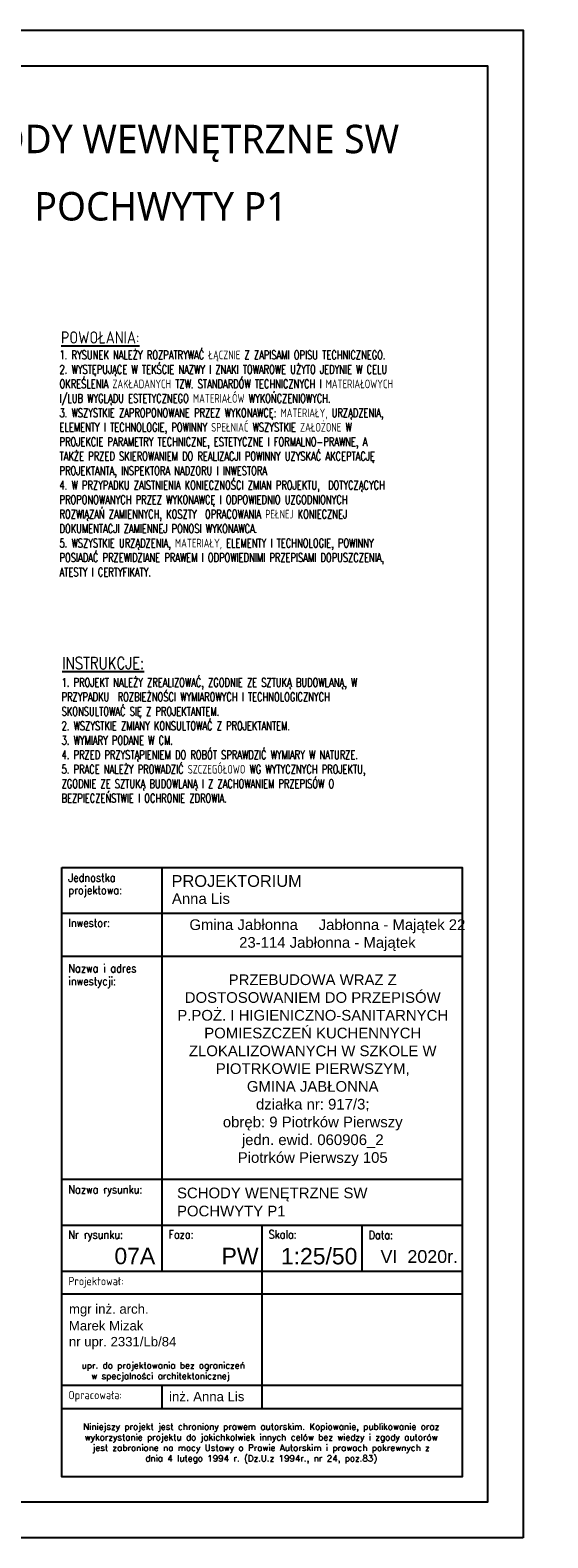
# Model space of a CAD drawing. Header units: millimetres. Extents: x 31969 to 285678, y -69766 to -1123.
# Tile 59 of 176: x 141822 to 142331, y -17558 to -16073. Entities that reach past the tile are written whole.
import ezdxf

# ---------------------------------------------------------------- set-up
doc = ezdxf.new("R2010")
doc.units = ezdxf.units.MM
doc.linetypes.add('ACAD_ISO02W100', pattern=[15, 12, -3])
for name, color, linetype in [('a-opis 1', 3, 'Continuous'), ('a-opis 2', 1, 'Continuous'), ('a-ramka', 7, 'Continuous')]:
    doc.layers.add(name, color=color, linetype=linetype)
doc.styles.add('IREK', font='simplex.shx', dxfattribs={"width": 0.8})
doc.styles.add('MAREK', font='simplex.shx')
doc.styles.add('PRZEKRÓJ2', font='l_10646.ttf')
doc.styles.add('RS01507', font='romans.shx', dxfattribs={"width": 0.7, "height": 0.15})
doc.styles.add('TABELA2', font='arial.ttf', dxfattribs={"height": 10})

msp = doc.modelspace()

# ---------------------------------------------------------------- linework, layer by layer
at = {"layer": 'a-opis 1', "ltscale": 0.5}
for p, q in [((141951.1, -16897.65, -38205), (141951.1, -17295.04, -38205)), ((141852.57, -16942.47, -38205), (142246.66, -16942.47, -38205)), ((141852.57, -16985.03, -38205), (142246.66, -16985.03, -38205)), ((142148.14, -16985.03, -38205), (142246.66, -16985.03, -38205)), ((141852.57, -17204.74, -38205), (142246.66, -17204.74, -38205)), ((141852.57, -17249.89, -38205), (142246.66, -17249.89, -38205)), ((142049.62, -17249.89, -38205), (142049.62, -17295.04, -38205)), ((142049.62, -17249.89, -38205), (142049.62, -17430.15, -38205)), ((142148.14, -17249.89, -38205), (142148.14, -17295.04, -38205)), ((141852.57, -17295.04, -38205), (142246.66, -17295.04, -38205)), ((141852.57, -17295.04, -38205), (142246.66, -17295.04, -38205)), ((141852.57, -17317.61, -38205), (142246.66, -17317.61, -38205)), ((141852.57, -17317.61, -38205), (142246.66, -17317.61, -38205)), ((141852.57, -17317.61, -38205), (142246.66, -17317.61, -38205)), ((141852.57, -17317.61, -38205), (142246.66, -17317.61, -38205)), ((141852.57, -17407.58, -38205), (142246.66, -17407.58, -38205)), ((141951.1, -17407.58, -38205), (141951.1, -17430.15, -38205)), ((141852.57, -17430.47, -38205), (142246.66, -17430.47, -38205)), ((141852.57, -17430.47, -38205), (142246.66, -17430.47, -38205))]:
    msp.add_line(p, q, dxfattribs=at)
at = {"layer": 'a-opis 2', "ltscale": 2, "elevation": -38205}
msp.add_lwpolyline([(141852.57, -16897.65), (142246.66, -16897.65), (142246.66, -17497.87), (141852.57, -17497.87)], close=True, dxfattribs=at)
msp.add_lwpolyline([(141852.57, -16897.65), (142246.66, -16897.65), (142246.66, -17497.87), (141852.57, -17497.87)], close=True, dxfattribs=at)
at = {"layer": 'a-ramka', "ltscale": 0.5, "elevation": -38205}
for points in [[(142306.66, -17557.87), (140206.66, -17557.87), (140206.66, -16072.87), (142306.66, -16072.87)], [(140331.66, -16107.87), (142271.66, -16107.87), (142271.66, -17522.87), (140331.66, -17522.87)]]:
    msp.add_lwpolyline(points, close=True, dxfattribs=at)

# ---------------------------------------------------------------- texts
at = {"layer": 'a-opis 1', "ltscale": 0.5, "style": 'IREK', "width": 0.85}
for s, height, p in [('Jednostka ', 8.165, (141859.18, -16911.71, -38205)), ('projektowa:', 8.1648, (141859.18, -16923.99, -38205)), ('Inwestor:', 8.165, (141859.18, -16956.19, -38205)), ('Nazwa i adres', 8.1648, (141859.18, -17001.01, -38205)), ('inwestycji:', 8.1648, (141859.18, -17013.63, -38205)), ('Nazwa rysunku:', 8.1648, (141859.18, -17218.78, -38205)), ('Nr rysunku:', 8.1648, (141859.18, -17263.28, -38205)), ('Faza:', 8.165, (141957.7, -17263.08, -38205)), ('Skala:', 8.165, (142056.22, -17263.08, -38205)), ('Data:', 8.165, (142154.74, -17263.6, -38205)), ('Projektował:', 8.1648, (141859.18, -17309.07, -38205)), ('Opracowała:', 8.1648, (141859.18, -17421.29, -38205))]:
    msp.add_text(s, height=height, dxfattribs=at).set_placement(p)
at = {"layer": 'a-opis 1', "ltscale": 0.5, "style": 'TABELA2'}
for s, height, p in [('PROJEKTORIUM', 11.5547, (141960.71, -16916.68, -38205)), ('Anna Lis', 10.504, (141961.08, -16933.5, -38205)), ('SCHODY WENĘTRZNE SW', 10.5043, (141966.11, -17223.4, -38205)), ('POCHWYTY P1', 10.5043, (141966.11, -17241.22, -38205)), ('07A', 16.166, (141904.49, -17288.36, -38205)), ('PW', 16.166, (142009.99, -17288.36, -38205)), (' 1:25/50', 16.166, (142062.05, -17288.54, -38205)), ('VI  2020r.', 12.605, (142166.44, -17287.05, -38205)), ('mgr inż. arch.', 9.2648, (141859.77, -17337.07, -38205)), ('Marek Mizak', 9.2648, (141859.69, -17353.55, -38205)), ('nr upr. 2331/Lb/84', 9.2648, (141859.69, -17369.26, -38205)), ('inż. Anna Lis', 9.2648, (141958.29, -17423.36, -38205))]:
    msp.add_text(s, height=height, dxfattribs=at).set_placement(p)
at = {"layer": 'a-opis 1', "ltscale": 40, "char_height": 8.55136, "attachment_point": 1, "style": 'RS01507'}
for s, insert, width in [('1. RYSUNEK NALEŻY ROZPATRYWAĆ ŁĄCZNIE Z ZAPISAMI OPISU TECHNICZNEGO.\\P2. WYSTĘPUJĄCE W TEKŚCIE NAZWY I ZNAKI TOWAROWE UŻYTO JEDYNIE W CELU OKREŚLENIA ZAKŁADANYCH TZW. STANDARDÓW TECHNICZNYCH I MATERIAŁOWYCH I/LUB WYGLĄDU ESTETYCZNEGO MATERIAŁÓW WYKOŃCZENIOWYCH.\\P3. WSZYSTKIE ZAPROPONOWANE PRZEZ WYKONAWCĘ: MATERIAŁY, URZĄDZENIA, ELEMENTY I TECHNOLOGIE, POWINNY SPEŁNIAĆ WSZYSTKIE ZAŁOŻONE W PROJEKCIE PARAMETRY TECHNICZNE, ESTETYCZNE I FORMALNO-PRAWNE, A TAKŻE PRZED SKIEROWANIEM DO REALIZACJI POWINNY UZYSKAĆ AKCEPTACJĘ PROJEKTANTA, INSPEKTORA NADZORU I INWESTORA\\P4. W PRZYPADKU ZAISTNIENIA KONIECZNOŚCI ZMIAN PROJEKTU,  DOTYCZĄCYCH PROPONOWANYCH PRZEZ WYKONAWCĘ I ODPOWIEDNIO UZGODNIONYCH ROZWIĄZAŃ ZAMIENNYCH, KOSZTY  OPRACOWANIA PEŁNEJ KONIECZNEJ DOKUMENTACJI ZAMIENNEJ PONOSI WYKONAWCA.\\P5. WSZYSTKIE URZĄDZENIA, MATERIAŁY, ELEMENTY I TECHNOLOGIE, POWINNY POSIADAĆ PRZEWIDZIANE PRAWEM I ODPOWIEDNIMI PRZEPISAMI DOPUSZCZENIA, ATESTY I CERTYFIKATY.', (141850.47, -16388.5), 357.5576), ('1. PROJEKT NALEŻY ZREALIZOWAĆ, ZGODNIE ZE SZTUKĄ BUDOWLANĄ, W PRZYPADKU  ROZBIEŻNOŚCI WYMIAROWYCH I TECHNOLOGICZNYCH SKONSULTOWAĆ SIĘ Z PROJEKTANTEM. \\P2. WSZYSTKIE ZMIANY KONSULTOWAĆ Z PROJEKTANTEM.\\P3. WYMIARY PODANE W CM.\\P4. PRZED PRZYSTĄPIENIEM DO ROBÓT SPRAWDZIĆ WYMIARY W NATURZE.\\P5. PRACE NALEŻY PROWADZIĆ SZCZEGÓŁOWO WG WYTYCZNYCH PROJEKTU, ZGODNIE ZE SZTUKĄ BUDOWLANĄ I Z ZACHOWANIEM PRZEPISÓW O BEZPIECZEŃSTWIE I OCHRONIE ZDROWIA.\\P{\\C14;   }', (141852.5, -16711.07), 331.5459)]:
    msp.add_mtext(s, dxfattribs=dict(at, insert=insert, width=width))
at = {"layer": 'a-opis 1', "ltscale": 0.5}
for s, insert, char_height, width, attachment_point, style in [('{\\fArial|b0|i0|c238|p34;Gmina Jabłonna     Jabłonna - Majątek 22^I\\P23-114 Jabłonna - Majątek}', (142114.1, -16964.26, -76410), 10.5043, 333.0192, 5, 'TABELA2'), ('{\\fArial|b0|i0|c238|p34;\\PPRZEBUDOWA WRAZ Z DOSTOSOWANIEM DO PRZEPISÓW P.POŻ. I HIGIENICZNO-SANITARNYCH POMIESZCZEŃ KUCHENNYCH ZLOKALIZOWANYCH W SZKOLE W PIOTRKOWIE PIERWSZYM, \\PGMINA JABŁONNA\\Pdziałka nr: 917/3; \\Pobręb: 9 Piotrków Pierwszy \\Pjedn. ewid. 060906_2\\PPiotrków Pierwszy 105}', (142099.7, -17088.53), 10.50429, 291.6593, 5, 'TABELA2'), ('\\pxi-3,l3.9048,qc,t3.9048;upr.^Ido projektowania bez ograniczeń \\P\\pi0,l0,tz;w specjalności architektonicznej', (141758.5, -17384.9, -38205), 6.25, 382.3933, 1, 'MAREK'), ('\\pxqc;Niniejszy projekt jest chroniony prawem autorskim. Kopiowanie, publikowanie oraz wykorzystanie projektu do jakichkolwiek innych celów bez wiedzy i zgody autorów jest zabronione na mocy Ustawy o Prawie Autorskim i prawach pokrewnych z dnia 4 lutego 1994 r. (Dz.U.z 1994r., nr 24, poz.83)', (141857.75, -17445.2, -38205), 6.25, 382.3933, 1, 'MAREK')]:
    msp.add_mtext(s, dxfattribs=dict(at, insert=insert, char_height=char_height, width=width, attachment_point=attachment_point, style=style))
at = {"layer": 'a-opis 2', "ltscale": 2, "style": 'PRZEKRÓJ2'}
for s, p in [('SCHODY WEWNĘTRZNE SW', (141717.43, -16194.08, -38205)), ('POCHWYTY P1', (141825.88, -16260.38, -38205))]:
    msp.add_text(s, height=28.0378, dxfattribs=at).set_placement(p)
at = {"layer": 'a-opis 2', "linetype": 'ACAD_ISO02W100', "ltscale": 0.5, "char_height": 12.0035, "width": 147.6878, "attachment_point": 1, "style": 'IREK'}
for s, insert in [('{\\LPOWOŁANIA:}', (141851.93, -16369.52)), ('{\\LINSTRUKCJE:}', (141853.08, -16690.32))]:
    msp.add_mtext(s, dxfattribs=dict(at, insert=insert))

doc.saveas('drawing.dxf')
